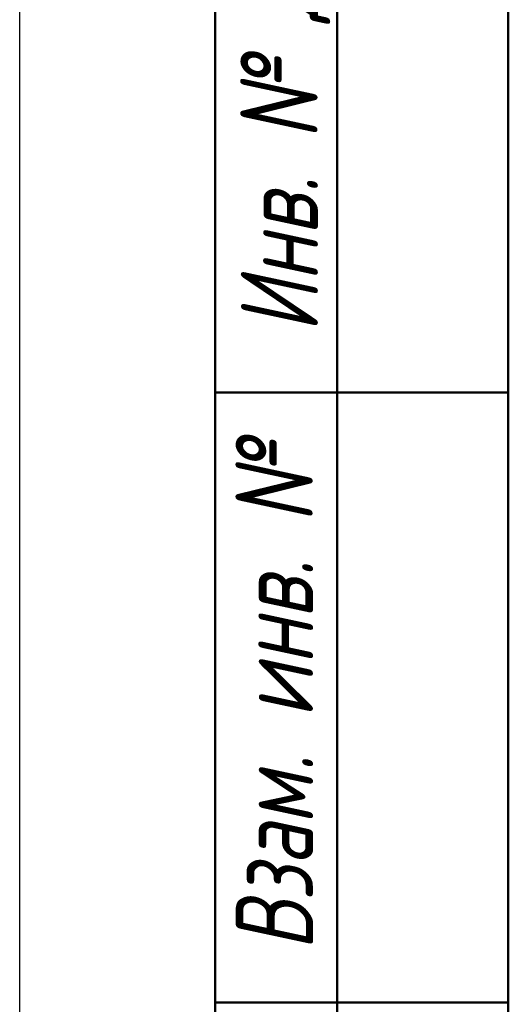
# Model space of a CAD drawing. Header units: millimetres. Extents: x -120 to 741, y -69 to 356.
# Tile 2 of 15: x 0 to 20, y 65 to 105. Entities that reach past the tile are written whole.
import ezdxf
from ezdxf.enums import TextEntityAlignment as Align

# ---------------------------------------------------------------- set-up
doc = ezdxf.new("R2010")
doc.units = ezdxf.units.MM
for name, color, linetype, lineweight in [('Кромка (ГОСТ)', 7, 'Continuous', 50), ('Обозначение (ГОСТ)', 7, 'Continuous', 25), ('Эскизная геометрия (ГОСТ)', 7, 'Continuous', 50)]:
    doc.layers.add(name, color=color, linetype=linetype, lineweight=lineweight)
doc.styles.get("Standard").update_dxf_attribs({"font": 'GOST Common Italic.ttf'})
doc.styles.add('Альтернативный текст (ГОСТ)', font='txt', dxfattribs={"width": 0.8})

# ---------------------------------------------------------------- blocks, each defined once
blk = doc.blocks.new('ГОСТ - Доп. графы 1')
at = {"layer": 'Эскизная геометрия (ГОСТ)'}
for p, q in [((-12, 0), (-12, 145)), ((-7, 145), (-7, 0)), ((-12, 85), (-7, 85)), ((-7, 85), (0, 85)), ((-12, 60), (-7, 60)), ((-7, 60), (0, 60))]:
    blk.add_line(p, q, dxfattribs=at)
at = {"layer": 'Обозначение (ГОСТ)', "char_height": 3.17, "attachment_point": 5, "rotation": 90, "style": 'Альтернативный текст (ГОСТ)'}
for s, insert, width in [('\\fGOST Common|b0|i1;\\H3.1700;Инв. № дубл.', (-8.947, 97.547), 24.84382), ('\\fGOST Common|b0|i1;\\H3.1700;Взам. инв. №', (-9.575, 72.532), 24.86686)]:
    blk.add_mtext(s, dxfattribs=dict(at, insert=insert, width=width))
at = {"layer": 'Обозначение (ГОСТ)', "lineweight": 30, "width": 0.8, "flags": 17}
for tag, p in [('Подп._и_дата_2', (-3.532, 127.511)), ('Инв._номер_дубликата', (-3.406, 97.466)), ('Взамен_инв._номера', (-3.46, 72.529)), ('Подп._и_дата_1', (-3.422, 42.352)), ('ИНВЕНТАРНЫЙ_НОМЕР', (-3.329, 12.683))]:
    blk.add_attdef(tag, text='', height=3.17, rotation=90, dxfattribs=at).set_placement(p, align=Align.MIDDLE_CENTER)
blk = doc.blocks.new('Рамки ГОСТ_ граница 297x210')
at = {"layer": 'Кромка (ГОСТ)', "lineweight": 25}
blk.add_line((0, 0), (0, 297), dxfattribs=at)
at = {"layer": 'Кромка (ГОСТ)'}
blk.add_line((20, 292), (20, 5), dxfattribs=at)

msp = doc.modelspace()

# ---------------------------------------------------------------- block references
for name, p in [('Рамки ГОСТ_ граница 297x210', (0, 0)), ('ГОСТ - Доп. графы 1', (20, 5))]:
    msp.add_blockref(name, p)

doc.saveas('drawing.dxf')
